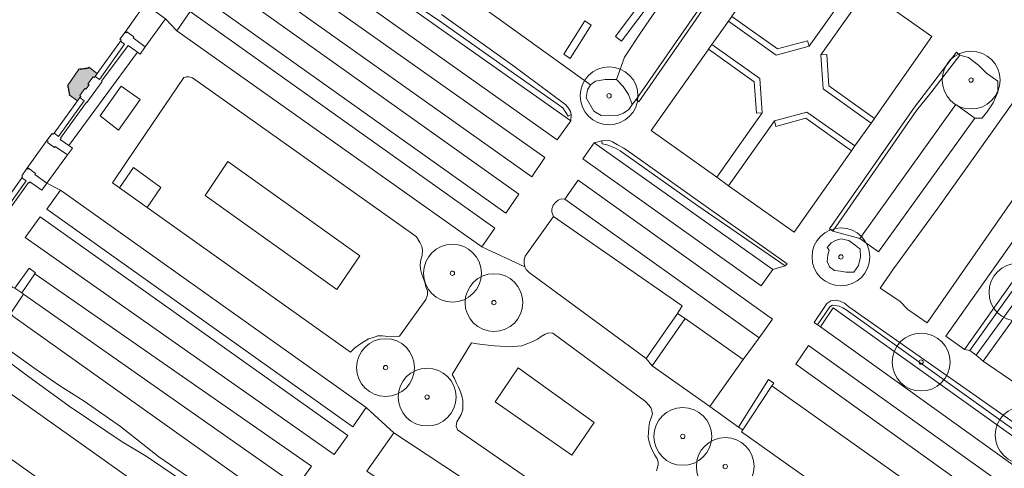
# Model space of a CAD drawing. Header units: metres. Extents: x 187482 to 189800, y 333582 to 335019.
# Tile 211 of 256: x 189599 to 189684, y 334082 to 334121. Entities that reach past the tile are written whole.
import ezdxf

# ---------------------------------------------------------------- set-up
doc = ezdxf.new("R2010")
doc.units = ezdxf.units.M
doc.layers.get('0').update_dxf_attribs({"color": 252, "lineweight": 18})
for name, color, linetype, lineweight in [('B-WE-GR-BEPLANTING_CULTUUR_BODEMBEDEKKER-GV', 252, 'Continuous', 18), ('B-WE-GR-BEPLANTING_CULTUUR_HEESTERS-GV', 252, 'Continuous', 18), ('B-WE-GR-BEPLANTING_CULTUUR_ROOS-GV', 252, 'Continuous', 18), ('B-WE-GR-BOOM-S', 252, 'Continuous', 18), ('B-WE-GR-HAAG-G', 252, 'GR-HAAG1-SO', 18), ('B-WE-IE-TERREINAFSCHEIDING_KUNSTMATIG_MUUR-G', 252, 'IE-TERREINAFSCHEIDING_KUNSTMATIG-SO', 18), ('B-WE-IE-TERREINAFSCHEIDING_KUNSTMATIG_MUUR-GV', 252, 'Continuous', 18), ('B-WE-OG-BEBOUWING_BASSIN-GV', 252, 'Continuous', 18), ('B-WE-OG-TERREIN_BEGROEID-GV', 252, 'Continuous', 18), ('B-WE-VH-GESLOTENVERHARDING_ASFALT-GV', 252, 'Continuous', 18), ('B-WE-VH-GESLOTENVERHARDING_BETON-GV', 252, 'Continuous', 18), ('B-WE-VH-HALFVERHARDING_GRIND-GV', 252, 'Continuous', 18), ('B-WE-VH-ONVERHARD-GV', 252, 'Continuous', 18), ('B-WE-VH-ONVERHARD_ZAND-GV', 252, 'Continuous', 18), ('B-WE-VH-OPENVERHARDING_STRAATBAKSTEEN-GV', 252, 'Continuous', 18), ('B-WE-VH-OPENVERHARDING_TEGEL-GV', 252, 'Continuous', 18)]:
    doc.layers.add(name, color=color, linetype=linetype, lineweight=lineweight)
doc.layers.add('B-WE-OG-BEBOUWING-V', color=7, linetype='Continuous', lineweight=18, true_color=0xf0f0f0)
doc.linetypes.add('GR-HAAG1-SO', pattern='A,6,[176,NLCS.SHX,S=0.125,R=0,X=0,Y=0],-2', length=8)
doc.linetypes.add('IE-TERREINAFSCHEIDING_KUNSTMATIG-SO', pattern='A,4,[82,NLCS.SHX,S=0.75,R=90,X=0,Y=0],4,-2', length=10)

# ---------------------------------------------------------------- blocks, each defined once
blk = doc.blocks.new('SGR-BOOM_GBKN-SO')
at = {"color": 0, "linetype": 'ByBlock', "lineweight": 18}
for radius in [2, 0.15]:
    blk.add_circle((0, 0), radius, dxfattribs=at)

msp = doc.modelspace()

# ---------------------------------------------------------------- hatches: boundary and pattern name
at = {"layer": 'B-WE-OG-BEBOUWING-V'}
h = msp.add_hatch(color=256, dxfattribs=at)
h.dxf.hatch_style = 1
h.paths.add_polyline_path([(189605.203, 334115.618), (189605.287, 334115.56), (189605.363, 334115.662), (189605.54, 334115.907), (189604.822, 334116.442), (189604.75, 334116.349), (189604.666, 334116.407), (189604.588, 334116.318), (189604.503, 334116.373), (189604.431, 334116.295), (189604.334, 334116.354), (189604.264, 334116.272), (189604.176, 334116.333), (189604.104, 334116.248), (189604.007, 334116.311), (189602.996, 334114.853), (189603.081, 334114.784), (189603.022, 334114.697), (189603.099, 334114.628), (189603.04, 334114.54), (189603.133, 334114.473), (189603.07, 334114.376), (189603.155, 334114.309), (189603.097, 334114.219), (189603.188, 334114.151), (189603.125, 334114.059), (189603.857, 334113.537), (189604.064, 334113.822), (189604.141, 334113.931), (189604.044, 334114.001), (189604.482, 334114.617), (189604.583, 334114.552), (189604.859, 334114.928), (189604.754, 334115.006)], flags=17)

# ---------------------------------------------------------------- linework, layer by layer
at = {"layer": 'B-WE-GR-BEPLANTING_CULTUUR_BODEMBEDEKKER-GV', "flags": 128}
for points in [[(189671.032, 334123.821), (189665.365, 334127.842), (189660.404, 334120.848), (189660.397, 334120.838), (189664.34, 334118.033), (189666.954, 334118.739), (189667.084, 334118.256)], [(189677.677, 334119.113), (189672.038, 334123.096), (189668.102, 334117.523), (189668.601, 334117.555), (189668.775, 334114.855), (189672.725, 334112.025), (189672.76, 334112.076)], [(189663.034, 334112.52), (189662.535, 334112.483), (189662.335, 334115.198), (189658.38, 334118.011), (189658.35, 334117.967), (189653.443, 334110.996), (189659.101, 334106.936)], [(189670.736, 334109.221), (189670.749, 334109.239), (189666.793, 334112.036), (189664.209, 334111.331), (189664.077, 334111.813), (189660.103, 334106.212), (189665.783, 334102.201)]]:
    msp.add_lwpolyline(points, close=True, dxfattribs=at)
at = {"layer": 'B-WE-GR-BEPLANTING_CULTUUR_HEESTERS-GV', "flags": 128}
for points in [[(189662.534, 334128.671), (189662.053, 334128.6), (189661.258, 334128.636), (189660.517, 334128.802), (189660.218, 334128.961), (189658.862, 334127.55), (189656.9, 334125.034), (189654.394, 334122.132), (189652.665, 334119.612), (189651.116, 334117.307), (189650.43, 334115.386), (189651, 334114.782), (189651.461, 334114.095), (189651.784, 334113.215), (189652.128, 334113.675)], [(189662.806, 334128.519), (189662.534, 334128.671), (189652.128, 334113.675), (189652.357, 334113.472)], [(189660.397, 334120.838), (189660.112, 334120.427), (189664.243, 334117.489), (189667.084, 334118.256), (189666.954, 334118.739), (189664.34, 334118.033)], [(189609.027, 334117.757), (189608.236, 334118.331), (189605.935, 334115.254), (189605.973, 334115.23), (189604.661, 334113.401), (189604.628, 334113.424), (189602.392, 334110.325), (189602.43, 334110.305), (189602.352, 334110.204), (189603.1, 334109.683)], [(189658.661, 334118.424), (189658.38, 334118.011), (189662.335, 334115.198), (189662.535, 334112.483), (189663.034, 334112.52), (189662.816, 334115.469)], [(189668.775, 334114.855), (189668.601, 334117.555), (189668.102, 334117.523), (189668.291, 334114.586), (189672.442, 334111.613), (189672.725, 334112.025)], [(189676.35, 334112.701), (189677.615, 334114.251), (189680.108, 334117.505), (189679.823, 334117.764), (189676.198, 334112.989), (189668.833, 334102.491), (189669.132, 334102.291)], [(189679.776, 334113.236), (189681.401, 334112.052), (189682.015, 334112.043), (189682.457, 334112.602), (189682.98, 334113.374), (189683.395, 334114.309), (189683.38, 334115.24), (189682.421, 334115.934), (189681.712, 334116.615), (189680.852, 334117.284), (189680.108, 334117.505), (189677.615, 334114.251), (189676.35, 334112.701), (189669.132, 334102.291), (189671.459, 334101.663)], [(189666.889, 334112.581), (189664.077, 334111.813), (189664.209, 334111.331), (189666.793, 334112.036), (189670.749, 334109.239), (189671.035, 334109.649)], [(189651.806, 334108.934), (189651.061, 334109.455), (189650.535, 334109.757), (189650.089, 334110.007), (189649.759, 334110.14), (189649.164, 334110.089), (189649.195, 334109.833), (189649.629, 334109.736), (189650.351, 334109.456), (189650.76, 334109.215), (189657.451, 334104.463), (189665.026, 334099.286), (189665.195, 334099.465), (189657.692, 334104.755)], [(189693.299, 334107.753), (189692.576, 334108.25), (189680.963, 334091.969), (189681.519, 334091.569)], [(189645.983, 334105.035), (189645.67, 334105.07), (189645.391, 334104.952), (189645.15, 334104.747), (189644.953, 334104.528), (189644.836, 334104.178), (189644.851, 334103.922), (189644.997, 334103.539), (189656.113, 334095.836), (189655.702, 334095.177), (189656.375, 334094.726), (189661.372, 334091.201), (189662.778, 334093.073)], [(189600.164, 334098.593), (189600.229, 334098.688), (189599.662, 334099.101), (189598.42, 334097.36), (189599.037, 334096.941)], [(189670.51, 334095.745), (189670.141, 334096.057), (189669.754, 334096.223), (189669.359, 334096.308), (189668.966, 334096.252), (189668.62, 334096.024), (189667.527, 334094.38), (189667.796, 334094.198), (189668.86, 334095.752), (189669.095, 334095.876), (189669.376, 334095.852), (189669.677, 334095.809), (189670.01, 334095.667), (189670.296, 334095.485), (189684.255, 334085.496), (189694.863, 334077.928), (189694.557, 334077.514), (189694.752, 334077.375), (189694.885, 334077.389), (189695.395, 334078.049), (189684.52, 334085.936)], [(189607.565, 334085.411), (189604.426, 334087.589), (189602.244, 334088.966), (189600.075, 334090.468), (189596.254, 334093.223), (189597.835, 334095.369), (189597.271, 334095.75), (189595.285, 334092.912), (189599.526, 334089.783), (189603.125, 334087.16), (189607.721, 334084.068), (189609.771, 334082.833), (189614.907, 334079.363), (189620.035, 334075.729), (189620.408, 334076.252), (189610.891, 334082.774)], [(189663.874, 334088.913), (189664.038, 334089.161), (189663.574, 334089.472), (189660.972, 334085.357), (189661.353, 334085.106)]]:
    msp.add_lwpolyline(points, close=True, dxfattribs=at)
msp.add_lwpolyline([(189629.27, 334124.407), (189635.264, 334120.382), (189641.046, 334116.288), (189645.784, 334112.942), (189646.255, 334112.235), (189646.519, 334112.371), (189646.459, 334112.622), (189646.274, 334112.92), (189646.048, 334113.192), (189641.434, 334116.614), (189635.298, 334121.002)], dxfattribs=at)
at = {"layer": 'B-WE-GR-BEPLANTING_CULTUUR_ROOS-GV', "flags": 128}
for points in [[(189616.829, 334108.31), (189614.874, 334105.354), (189626.259, 334097.241), (189628.246, 334100.15)], [(189641.941, 334090.471), (189639.961, 334087.529), (189646.567, 334082.935), (189648.506, 334085.762)]]:
    msp.add_lwpolyline(points, close=True, dxfattribs=at)
at = {"layer": 'B-WE-GR-HAAG-G', "ltscale": 0.2, "flags": 128}
for points in [[(189662.534, 334128.671), (189652.128, 334113.675)], [(189652.357, 334113.472), (189662.806, 334128.519)], [(189635.264, 334120.382), (189629.27, 334124.407)], [(189635.298, 334121.002), (189641.434, 334116.614)], [(189664.34, 334118.033), (189660.397, 334120.838)], [(189641.046, 334116.288), (189635.264, 334120.382)], [(189662.335, 334115.198), (189658.38, 334118.011)], [(189666.954, 334118.739), (189664.34, 334118.033)], [(189667.084, 334118.256), (189666.954, 334118.739)], [(189603.1, 334109.683), (189609.027, 334117.757)], [(189668.102, 334117.523), (189668.601, 334117.555)], [(189668.601, 334117.555), (189668.775, 334114.855)], [(189676.198, 334112.989), (189679.823, 334117.764)], [(189680.108, 334117.505), (189677.615, 334114.251)], [(189679.823, 334117.764), (189680.108, 334117.505)], [(189645.784, 334112.942), (189641.046, 334116.288)], [(189641.434, 334116.614), (189646.048, 334113.192)], [(189662.535, 334112.483), (189662.335, 334115.198)], [(189668.775, 334114.855), (189672.725, 334112.025)], [(189677.615, 334114.251), (189676.35, 334112.701)], [(189646.255, 334112.235), (189645.784, 334112.942)], [(189646.048, 334113.192), (189646.274, 334112.92)], [(189646.274, 334112.92), (189646.459, 334112.622)], [(189652.128, 334113.675), (189652.357, 334113.472)], [(189668.833, 334102.491), (189676.198, 334112.989)], [(189646.519, 334112.371), (189646.255, 334112.235)], [(189646.459, 334112.622), (189646.519, 334112.371)], [(189663.034, 334112.52), (189662.535, 334112.483)], [(189664.209, 334111.331), (189666.793, 334112.036)], [(189666.793, 334112.036), (189670.749, 334109.239)], [(189676.35, 334112.701), (189669.132, 334102.291)], [(189664.077, 334111.813), (189664.209, 334111.331)], [(189649.759, 334110.14), (189649.164, 334110.089)], [(189649.164, 334110.089), (189649.195, 334109.833)], [(189649.195, 334109.833), (189649.629, 334109.736)], [(189649.629, 334109.736), (189650.351, 334109.456)], [(189650.089, 334110.007), (189649.759, 334110.14)], [(189650.535, 334109.757), (189650.089, 334110.007)], [(189651.061, 334109.455), (189650.535, 334109.757)], [(189650.351, 334109.456), (189650.76, 334109.215)], [(189650.76, 334109.215), (189657.451, 334104.463)], [(189651.806, 334108.934), (189651.061, 334109.455)], [(189657.692, 334104.755), (189651.806, 334108.934)], [(189680.963, 334091.969), (189692.576, 334108.25)], [(189681.519, 334091.569), (189693.299, 334107.753)], [(189657.451, 334104.463), (189665.026, 334099.286)], [(189665.195, 334099.465), (189657.692, 334104.755)], [(189669.132, 334102.291), (189668.833, 334102.491)], [(189665.026, 334099.286), (189665.195, 334099.465)], [(189599.662, 334099.101), (189598.42, 334097.36)], [(189599.037, 334096.941), (189600.164, 334098.593)], [(189600.229, 334098.688), (189599.662, 334099.101)], [(189600.164, 334098.593), (189600.229, 334098.688)], [(189668.62, 334096.024), (189667.527, 334094.38)], [(189668.966, 334096.252), (189668.62, 334096.024)], [(189668.86, 334095.752), (189669.095, 334095.876)], [(189669.359, 334096.308), (189668.966, 334096.252)], [(189669.095, 334095.876), (189669.376, 334095.852)], [(189669.754, 334096.223), (189669.359, 334096.308)], [(189670.141, 334096.057), (189669.754, 334096.223)], [(189670.51, 334095.745), (189670.141, 334096.057)], [(189667.796, 334094.198), (189668.86, 334095.752)], [(189669.376, 334095.852), (189669.677, 334095.809)], [(189669.677, 334095.809), (189670.01, 334095.667)], [(189670.01, 334095.667), (189670.296, 334095.485)], [(189684.255, 334085.496), (189670.296, 334095.485)], [(189684.52, 334085.936), (189670.51, 334095.745)], [(189667.527, 334094.38), (189667.796, 334094.198)], [(189599.526, 334089.783), (189595.285, 334092.912)], [(189596.254, 334093.223), (189600.075, 334090.468)], [(189600.075, 334090.468), (189602.244, 334088.966)], [(189603.125, 334087.16), (189599.526, 334089.783)], [(189663.574, 334089.472), (189660.972, 334085.357)], [(189664.038, 334089.161), (189663.574, 334089.472)], [(189663.874, 334088.913), (189664.038, 334089.161)], [(189602.244, 334088.966), (189604.426, 334087.589)], [(189661.353, 334085.106), (189663.874, 334088.913)], [(189604.426, 334087.589), (189607.565, 334085.411)], [(189607.721, 334084.068), (189603.125, 334087.16)], [(189607.565, 334085.411), (189610.891, 334082.774)], [(189660.972, 334085.357), (189661.353, 334085.106)], [(189609.771, 334082.833), (189607.721, 334084.068)], [(189614.907, 334079.363), (189609.771, 334082.833)], [(189620.408, 334076.252), (189610.891, 334082.774)]]:
    msp.add_lwpolyline(points, dxfattribs=at)
at = {"layer": 'B-WE-IE-TERREINAFSCHEIDING_KUNSTMATIG_MUUR-G', "ltscale": 0.2, "flags": 128}
for points in [[(189607.971, 334119.481), (189607.52, 334118.865)], [(189607.52, 334118.865), (189607.625, 334118.785)], [(189608.05, 334119.421), (189607.971, 334119.481)], [(189608.113, 334119.5), (189608.05, 334119.421)], [(189608.728, 334119.069), (189608.113, 334119.5)], [(189608.667, 334118.98), (189608.728, 334119.069)], [(189609.697, 334118.219), (189608.667, 334118.98)], [(189605.741, 334115.384), (189607.924, 334118.436)], [(189605.935, 334115.254), (189608.236, 334118.331)], [(189607.625, 334118.785), (189607.553, 334118.691)], [(189607.553, 334118.691), (189607.924, 334118.436)], [(189608.236, 334118.331), (189609.027, 334117.757)], [(189609.263, 334117.586), (189609.697, 334118.219)], [(189609.027, 334117.757), (189609.263, 334117.586)], [(189604.007, 334116.311), (189602.996, 334114.853)], [(189604.104, 334116.248), (189604.007, 334116.311)], [(189604.176, 334116.333), (189604.104, 334116.248)], [(189604.264, 334116.272), (189604.176, 334116.333)], [(189604.334, 334116.354), (189604.264, 334116.272)], [(189604.431, 334116.295), (189604.334, 334116.354)], [(189604.503, 334116.373), (189604.431, 334116.295)], [(189604.588, 334116.318), (189604.503, 334116.373)], [(189604.666, 334116.407), (189604.588, 334116.318)], [(189604.75, 334116.349), (189604.666, 334116.407)], [(189604.822, 334116.442), (189604.75, 334116.349)], [(189605.54, 334115.907), (189604.822, 334116.442)], [(189604.754, 334115.006), (189605.203, 334115.618)], [(189605.203, 334115.618), (189605.287, 334115.56)], [(189605.287, 334115.56), (189605.363, 334115.662)], [(189605.363, 334115.662), (189605.741, 334115.384)], [(189602.996, 334114.853), (189603.081, 334114.784)], [(189603.081, 334114.784), (189603.022, 334114.697)], [(189603.022, 334114.697), (189603.099, 334114.628)], [(189603.099, 334114.628), (189603.04, 334114.54)], [(189604.044, 334114.001), (189604.482, 334114.617)], [(189604.482, 334114.617), (189604.583, 334114.552)], [(189604.583, 334114.552), (189604.859, 334114.928)], [(189604.661, 334113.401), (189605.973, 334115.23)], [(189604.859, 334114.928), (189604.754, 334115.006)], [(189605.973, 334115.23), (189605.935, 334115.254)], [(189603.04, 334114.54), (189603.133, 334114.473)], [(189603.133, 334114.473), (189603.07, 334114.376)], [(189603.07, 334114.376), (189603.155, 334114.309)], [(189603.155, 334114.309), (189603.097, 334114.219)], [(189603.097, 334114.219), (189603.188, 334114.151)], [(189603.188, 334114.151), (189603.125, 334114.059)], [(189603.125, 334114.059), (189603.857, 334113.537)], [(189604.141, 334113.931), (189604.044, 334114.001)], [(189604.064, 334113.822), (189604.141, 334113.931)], [(189604.433, 334113.559), (189604.064, 334113.822)], [(189604.433, 334113.559), (189602.201, 334110.473)], [(189602.392, 334110.325), (189604.628, 334113.424)], [(189604.628, 334113.424), (189604.661, 334113.401)], [(189601.665, 334110.736), (189601.209, 334110.119)], [(189601.756, 334110.66), (189601.665, 334110.736)], [(189601.83, 334110.752), (189601.756, 334110.66)], [(189602.201, 334110.473), (189601.83, 334110.752)], [(189601.209, 334110.119), (189601.308, 334110.047)], [(189601.308, 334110.047), (189601.245, 334109.955)], [(189601.245, 334109.955), (189601.855, 334109.514)], [(189601.855, 334109.514), (189601.916, 334109.601)], [(189602.984, 334108.88), (189601.916, 334109.601)], [(189602.352, 334110.204), (189602.43, 334110.305)], [(189603.1, 334109.683), (189602.352, 334110.204)], [(189602.43, 334110.305), (189602.392, 334110.325)], [(189603.408, 334109.469), (189603.1, 334109.683)], [(189602.984, 334108.88), (189603.408, 334109.469)], [(189599.46, 334107.693), (189599.029, 334107.058)], [(189599.029, 334107.058), (189599.11, 334106.991)], [(189599.11, 334106.991), (189599.04, 334106.9)], [(189599.551, 334107.632), (189599.46, 334107.693)], [(189599.612, 334107.715), (189599.551, 334107.632)], [(189600.222, 334107.277), (189599.612, 334107.715)], [(189600.166, 334107.194), (189600.222, 334107.277)], [(189601.209, 334106.428), (189600.166, 334107.194)], [(189599.423, 334106.631), (189597.279, 334103.632)], [(189597.47, 334103.494), (189599.617, 334106.489)], [(189599.04, 334106.9), (189599.423, 334106.631)], [(189599.617, 334106.489), (189599.66, 334106.459)], [(189599.66, 334106.459), (189599.735, 334106.55)], [(189599.735, 334106.55), (189600.76, 334105.832)], [(189600.76, 334105.832), (189601.209, 334106.428)]]:
    msp.add_lwpolyline(points, dxfattribs=at)
at = {"layer": 'B-WE-IE-TERREINAFSCHEIDING_KUNSTMATIG_MUUR-GV', "flags": 128}
msp.add_lwpolyline([(189602.352, 334110.204), (189602.43, 334110.305), (189602.392, 334110.325), (189604.628, 334113.424), (189604.661, 334113.401), (189605.973, 334115.23), (189605.935, 334115.254), (189608.236, 334118.331), (189609.027, 334117.757), (189609.263, 334117.586), (189609.697, 334118.219), (189608.667, 334118.98), (189608.728, 334119.069), (189608.113, 334119.5), (189608.05, 334119.421), (189607.971, 334119.481), (189607.52, 334118.865), (189607.625, 334118.785), (189607.553, 334118.691), (189607.924, 334118.436), (189605.741, 334115.384), (189605.363, 334115.662), (189605.287, 334115.56), (189605.203, 334115.618), (189604.754, 334115.006), (189604.859, 334114.928), (189604.583, 334114.552), (189604.482, 334114.617), (189604.044, 334114.001), (189604.141, 334113.931), (189604.064, 334113.822), (189604.433, 334113.559), (189602.201, 334110.473), (189601.83, 334110.752), (189601.756, 334110.66), (189601.665, 334110.736), (189601.209, 334110.119), (189601.308, 334110.047), (189601.245, 334109.955), (189601.855, 334109.514), (189601.916, 334109.601), (189602.984, 334108.88), (189603.408, 334109.469), (189603.1, 334109.683)], close=True, dxfattribs=at)
msp.add_lwpolyline([(189597.47, 334103.494), (189599.617, 334106.489), (189599.66, 334106.459), (189599.735, 334106.55), (189600.76, 334105.832), (189601.209, 334106.428), (189600.166, 334107.194), (189600.222, 334107.277), (189599.612, 334107.715), (189599.551, 334107.632), (189599.46, 334107.693), (189599.029, 334107.058), (189599.11, 334106.991), (189599.04, 334106.9), (189599.423, 334106.631), (189597.279, 334103.632)], dxfattribs=at)
at = {"layer": 'B-WE-OG-BEBOUWING_BASSIN-GV', "flags": 128}
msp.add_lwpolyline([(189605.203, 334115.618), (189605.287, 334115.56), (189605.363, 334115.662), (189605.54, 334115.907), (189604.822, 334116.442), (189604.75, 334116.349), (189604.666, 334116.407), (189604.588, 334116.318), (189604.503, 334116.373), (189604.431, 334116.295), (189604.334, 334116.354), (189604.264, 334116.272), (189604.176, 334116.333), (189604.104, 334116.248), (189604.007, 334116.311), (189602.996, 334114.853), (189603.081, 334114.784), (189603.022, 334114.697), (189603.099, 334114.628), (189603.04, 334114.54), (189603.133, 334114.473), (189603.07, 334114.376), (189603.155, 334114.309), (189603.097, 334114.219), (189603.188, 334114.151), (189603.125, 334114.059), (189603.857, 334113.537), (189604.064, 334113.822), (189604.141, 334113.931), (189604.044, 334114.001), (189604.482, 334114.617), (189604.583, 334114.552), (189604.859, 334114.928), (189604.754, 334115.006)], close=True, dxfattribs=at)
at = {"layer": 'B-WE-OG-TERREIN_BEGROEID-GV', "flags": 128}
for points in [[(189658.862, 334127.55), (189660.218, 334128.961), (189660.016, 334129.068), (189659.488, 334129.53), (189659.267, 334130.052), (189659.219, 334130.713), (189659.444, 334131.254), (189659.889, 334131.616), (189658.993, 334131.668), (189655.728, 334134.119), (189650.698, 334127.084), (189649.59, 334128.009), (189654.735, 334134.791), (189649.836, 334138.554), (189638.047, 334122.23), (189648.192, 334114.938), (189648.614, 334115.238), (189649.447, 334115.387), (189650.43, 334115.386), (189651.116, 334117.307), (189652.665, 334119.612), (189654.394, 334122.132), (189656.9, 334125.034)], [(189654.633, 334124.868), (189655.176, 334124.46), (189650.859, 334118.707), (189650.34, 334119.093)], [(189648.242, 334120.086), (189646.43, 334117.203), (189645.886, 334117.591), (189647.693, 334120.47)], [(189613.797, 334115.54), (189613.482, 334115.615), (189613.279, 334115.615), (189613.03, 334115.555), (189608.059, 334108.226), (189606.87, 334106.473), (189607.491, 334106.031), (189608.686, 334107.777), (189611.044, 334106.054), (189609.872, 334104.335), (189627.434, 334091.829), (189627.781, 334092.167), (189628.209, 334092.481), (189628.626, 334092.754), (189628.991, 334092.979), (189629.445, 334093.108), (189629.816, 334093.245), (189630.224, 334093.253), (189630.672, 334093.168), (189631.274, 334093.161), (189631.675, 334093.202), (189633.95, 334096.39), (189634.109, 334096.789), (189634.097, 334097.117), (189633.963, 334097.486), (189633.857, 334097.889), (189633.724, 334098.26), (189633.569, 334098.644), (189633.501, 334098.998), (189633.459, 334099.381), (189633.532, 334099.803), (189633.649, 334100.184), (189633.68, 334100.644), (189633.612, 334100.963), (189633.435, 334101.319), (189633.135, 334101.781), (189632.712, 334102.11)], [(189609.872, 334104.335), (189611.044, 334106.054), (189608.686, 334107.777), (189607.491, 334106.031)], [(189628.246, 334100.15), (189626.259, 334097.241), (189614.874, 334105.354), (189616.829, 334108.31)], [(189698.624, 334103.639), (189698.326, 334103.863), (189698.438, 334104.061), (189693.81, 334107.303), (189682.132, 334091.064), (189685.569, 334088.702), (189686.145, 334088.474), (189686.363, 334088.685), (189686.586, 334088.844), (189686.802, 334088.991), (189687.083, 334089.074), (189687.336, 334089.163), (189687.621, 334089.172), (189687.913, 334089.116), (189688.16, 334088.977), (189688.468, 334088.761), (189688.721, 334088.702), (189688.953, 334088.812), (189689.231, 334088.933), (189689.498, 334089.004), (189689.73, 334089.171), (189688.459, 334090.076), (189688.765, 334090.44), (189689.048, 334090.229)], [(189644.997, 334103.539), (189642.549, 334100.111), (189642.466, 334099.807), (189642.45, 334099.497), (189642.505, 334099.214), (189642.632, 334098.967), (189642.893, 334098.714), (189653.001, 334091.282), (189655.702, 334095.177), (189656.113, 334095.836)], [(189648.506, 334085.762), (189646.567, 334082.935), (189639.961, 334087.529), (189641.941, 334090.471)], [(189631.188, 334084.855), (189628.865, 334081.536), (189634.57, 334077.648), (189636.953, 334081.055)]]:
    msp.add_lwpolyline(points, close=True, dxfattribs=at)
msp.add_lwpolyline([(189653.89, 334081.58), (189653.988, 334081.862), (189654.028, 334082.119), (189654.031, 334082.36), (189653.959, 334082.613), (189653.76, 334082.937), (189653.545, 334083.298), (189653.383, 334083.696), (189653.257, 334084.084), (189653.184, 334084.479), (189653.188, 334084.925), (189653.219, 334085.299), (189653.294, 334085.763), (189653.419, 334086.152), (189653.54, 334086.5), (189653.502, 334086.751), (189653.436, 334086.977), (189653.232, 334087.248), (189652.953, 334087.555), (189644.936, 334093.471), (189644.596, 334093.489), (189644.427, 334093.447), (189644.263, 334093.381), (189643.925, 334093.177), (189643.598, 334092.965), (189643.194, 334092.746), (189642.781, 334092.568), (189642.251, 334092.388), (189641.877, 334092.36), (189641.411, 334092.311), (189640.922, 334092.301), (189640.368, 334092.335), (189639.898, 334092.369), (189639.351, 334092.432), (189638.841, 334092.496), (189638.382, 334092.556), (189637.894, 334092.642), (189636.223, 334089.889), (189636.424, 334089.555), (189636.591, 334089.21), (189636.772, 334088.803), (189636.94, 334088.407), (189637.078, 334088.047), (189637.167, 334087.661), (189637.163, 334087.257), (189637.148, 334086.853), (189637.003, 334086.453), (189636.796, 334086.092), (189636.627, 334085.796), (189636.576, 334085.439), (189636.685, 334085.111), (189646.651, 334078.225)], dxfattribs=at)
at = {"layer": 'B-WE-VH-GESLOTENVERHARDING_ASFALT-GV', "flags": 128}
msp.add_lwpolyline([(189596.897, 334103.903), (189599.04, 334106.9), (189599.11, 334106.991), (189599.029, 334107.058), (189599.46, 334107.693), (189601.209, 334110.119), (189601.665, 334110.736), (189601.756, 334110.66), (189601.83, 334110.752), (189603.857, 334113.537), (189603.125, 334114.059), (189603.188, 334114.151), (189603.097, 334114.219), (189603.155, 334114.309), (189603.07, 334114.376), (189603.133, 334114.473), (189603.04, 334114.54), (189603.099, 334114.628), (189603.022, 334114.697), (189603.081, 334114.784), (189602.996, 334114.853), (189604.007, 334116.311), (189604.104, 334116.248), (189604.176, 334116.333), (189604.264, 334116.272), (189604.334, 334116.354), (189604.431, 334116.295), (189604.503, 334116.373), (189604.588, 334116.318), (189604.666, 334116.407), (189604.75, 334116.349), (189604.822, 334116.442), (189605.54, 334115.907), (189607.553, 334118.691), (189607.625, 334118.785), (189607.52, 334118.865), (189607.971, 334119.481), (189609.712, 334121.923)], dxfattribs=at)
at = {"layer": 'B-WE-VH-GESLOTENVERHARDING_BETON-GV', "flags": 128}
msp.add_lwpolyline([(189599.187, 334096.839), (189599.037, 334096.941), (189598.42, 334097.36), (189598.233, 334097.487), (189597.111, 334095.858), (189597.271, 334095.75), (189597.835, 334095.369), (189598.082, 334095.202)], close=True, dxfattribs=at)
at = {"layer": 'B-WE-VH-HALFVERHARDING_GRIND-GV', "flags": 128}
for points in [[(189662.806, 334128.519), (189652.357, 334113.472), (189652.128, 334113.675), (189651.784, 334113.215), (189651.503, 334112.783), (189651.029, 334112.47), (189650.478, 334112.276), (189649.728, 334112.312), (189649.104, 334112.27), (189648.482, 334112.64), (189647.819, 334113.816), (189647.937, 334114.499), (189648.192, 334114.938), (189638.047, 334122.23)], [(189635.298, 334121.002), (189641.434, 334116.614), (189646.048, 334113.192), (189646.274, 334112.92), (189646.459, 334112.622), (189646.519, 334112.371), (189646.477, 334111.807), (189645.301, 334110.162), (189621.345, 334127.166)], [(189620.043, 334125.771), (189644.25, 334108.641), (189643.108, 334106.984), (189618.568, 334124.403)], [(189686.812, 334066.808), (189661.231, 334084.933), (189661.353, 334085.106), (189660.972, 334085.357), (189658.493, 334087.137), (189653.515, 334090.661), (189653.001, 334091.282), (189642.893, 334098.714), (189642.632, 334098.967), (189642.505, 334099.214), (189638.793, 334100.922), (189612.444, 334119.581), (189611.447, 334120.644), (189609.697, 334118.219), (189609.263, 334117.586), (189609.027, 334117.757), (189603.1, 334109.683), (189603.408, 334109.469), (189602.984, 334108.88), (189601.209, 334106.428), (189602.378, 334105.841), (189628.809, 334087.04), (189631.188, 334084.855), (189636.953, 334081.055)], [(189611.447, 334120.644), (189612.444, 334119.581), (189613.581, 334121.253), (189639.926, 334102.555), (189638.793, 334100.922), (189642.505, 334099.214), (189642.45, 334099.497), (189642.466, 334099.807), (189642.549, 334100.111), (189644.997, 334103.539), (189644.851, 334103.922), (189644.836, 334104.178), (189644.953, 334104.528), (189645.15, 334104.747), (189645.391, 334104.952), (189645.67, 334105.07), (189645.983, 334105.035), (189647.133, 334106.684), (189663.926, 334094.692), (189662.778, 334093.073), (189661.372, 334091.201), (189658.493, 334087.137), (189660.972, 334085.357), (189663.574, 334089.472), (189664.038, 334089.161), (189663.874, 334088.913), (189689.886, 334070.489)], [(189685.569, 334088.702), (189682.132, 334091.064), (189681.519, 334091.569), (189680.963, 334091.969), (189680.517, 334092.051), (189678.907, 334093.219), (189690.542, 334109.655)], [(189628.865, 334081.536), (189631.188, 334084.855), (189628.809, 334087.04), (189627.65, 334085.363), (189601.204, 334104.176), (189602.378, 334105.841), (189601.209, 334106.428), (189600.76, 334105.832), (189599.735, 334106.55), (189599.66, 334106.459), (189599.617, 334106.489), (189597.47, 334103.494)], [(189646.651, 334078.225), (189636.685, 334085.111), (189636.576, 334085.439), (189636.627, 334085.796), (189636.796, 334086.092), (189637.003, 334086.453), (189637.148, 334086.853), (189637.163, 334087.257), (189637.167, 334087.661), (189637.078, 334088.047), (189636.94, 334088.407), (189636.772, 334088.803), (189636.591, 334089.21), (189636.424, 334089.555), (189636.223, 334089.889), (189637.894, 334092.642), (189638.382, 334092.556), (189638.841, 334092.496), (189639.351, 334092.432), (189639.898, 334092.369), (189640.368, 334092.335), (189640.922, 334092.301), (189641.411, 334092.311), (189641.877, 334092.36), (189642.251, 334092.388), (189642.781, 334092.568), (189643.194, 334092.746), (189643.598, 334092.965), (189643.925, 334093.177), (189644.263, 334093.381), (189644.427, 334093.447), (189644.596, 334093.489), (189644.936, 334093.471), (189652.953, 334087.555), (189653.232, 334087.248), (189653.436, 334086.977), (189653.502, 334086.751), (189653.54, 334086.5), (189653.419, 334086.152), (189653.294, 334085.763), (189653.219, 334085.299), (189653.188, 334084.925), (189653.184, 334084.479), (189653.257, 334084.084), (189653.383, 334083.696), (189653.545, 334083.298), (189653.76, 334082.937), (189653.959, 334082.613), (189654.031, 334082.36), (189654.028, 334082.119), (189653.988, 334081.862), (189653.89, 334081.58)]]:
    msp.add_lwpolyline(points, dxfattribs=at)
for points in [[(189658.661, 334118.424), (189660.112, 334120.427), (189660.397, 334120.838), (189660.404, 334120.848), (189665.365, 334127.842), (189671.032, 334123.821), (189672.038, 334123.096), (189677.677, 334119.113), (189672.76, 334112.076), (189672.725, 334112.025), (189672.442, 334111.613), (189671.035, 334109.649), (189670.749, 334109.239), (189670.736, 334109.221), (189665.783, 334102.201), (189660.103, 334106.212), (189659.101, 334106.936), (189653.443, 334110.996), (189658.35, 334117.967), (189658.38, 334118.011)], [(189640.869, 334103.829), (189614.475, 334122.63), (189615.673, 334124.244), (189642, 334105.482)], [(189667.084, 334118.256), (189664.243, 334117.489), (189660.112, 334120.427), (189658.661, 334118.424), (189662.816, 334115.469), (189663.034, 334112.52), (189659.101, 334106.936), (189660.103, 334106.212), (189664.077, 334111.813), (189666.889, 334112.581), (189671.035, 334109.649), (189672.442, 334111.613), (189668.291, 334114.586), (189668.102, 334117.523), (189672.038, 334123.096), (189671.032, 334123.821)], [(189671.459, 334101.663), (189669.132, 334102.291), (189668.833, 334102.491), (189676.198, 334112.989), (189679.823, 334117.764), (189680.108, 334117.505), (189680.852, 334117.284), (189681.712, 334116.615), (189682.421, 334115.934), (189683.38, 334115.24), (189683.395, 334114.309), (189682.98, 334113.374), (189682.457, 334112.602), (189682.015, 334112.043), (189681.401, 334112.052), (189673.083, 334100.512)], [(189609.872, 334104.335), (189607.491, 334106.031), (189606.87, 334106.473), (189608.059, 334108.226), (189613.03, 334115.555), (189613.279, 334115.615), (189613.482, 334115.615), (189613.797, 334115.54), (189632.712, 334102.11), (189633.135, 334101.781), (189633.435, 334101.319), (189633.612, 334100.963), (189633.68, 334100.644), (189633.649, 334100.184), (189633.532, 334099.803), (189633.459, 334099.381), (189633.501, 334098.998), (189633.569, 334098.644), (189633.724, 334098.26), (189633.857, 334097.889), (189633.963, 334097.486), (189634.097, 334097.117), (189634.109, 334096.789), (189633.95, 334096.39), (189631.675, 334093.202), (189631.274, 334093.161), (189630.672, 334093.168), (189630.224, 334093.253), (189629.816, 334093.245), (189629.445, 334093.108), (189628.991, 334092.979), (189628.626, 334092.754), (189628.209, 334092.481), (189627.781, 334092.167), (189627.434, 334091.829)], [(189607.62, 334114.815), (189609.272, 334113.653), (189607.403, 334111.021), (189605.814, 334112.255)], [(189677.278, 334094.371), (189675.612, 334095.528), (189674.916, 334096.223), (189673.231, 334097.352), (189674.385, 334099.016), (189678.211, 334104.272), (189684.879, 334113.653), (189688.815, 334110.917)], [(189665.026, 334099.286), (189663.949, 334098.966), (189662.932, 334097.548), (189647.518, 334108.536), (189648.493, 334109.93), (189649.164, 334110.089), (189649.759, 334110.14), (189650.089, 334110.007), (189650.535, 334109.757), (189651.061, 334109.455), (189651.806, 334108.934), (189657.692, 334104.755), (189665.195, 334099.465)], [(189626.03, 334082.993), (189599.321, 334101.73), (189600.628, 334103.529), (189627.218, 334084.64)], [(189671.062, 334101.084), (189671.497, 334100.716), (189671.511, 334100.032), (189671.361, 334099.316), (189670.936, 334098.754), (189670.274, 334098.75), (189669.801, 334098.814), (189669.275, 334098.872), (189668.854, 334099.198), (189668.628, 334099.654), (189668.693, 334100.237), (189668.815, 334100.637), (189668.64, 334100.879), (189668.996, 334101.27), (189669.36, 334101.467), (189669.827, 334101.625), (189670.511, 334101.475)], [(189597.271, 334095.75), (189597.111, 334095.858), (189598.233, 334097.487), (189598.42, 334097.36), (189599.662, 334099.101), (189600.229, 334098.688), (189600.164, 334098.593), (189624.066, 334081.973), (189622.829, 334080.252), (189599.187, 334096.839), (189598.082, 334095.202), (189598.267, 334094.949), (189621.723, 334078.257), (189620.408, 334076.252), (189620.035, 334075.729), (189614.907, 334079.363), (189609.771, 334082.833), (189607.721, 334084.068), (189603.125, 334087.16), (189599.526, 334089.783), (189595.285, 334092.912)], [(189668.057, 334094.02), (189667.796, 334094.198), (189667.527, 334094.38), (189668.62, 334096.024), (189668.966, 334096.252), (189669.359, 334096.308), (189669.754, 334096.223), (189670.141, 334096.057), (189670.51, 334095.745), (189684.52, 334085.936), (189695.395, 334078.049), (189694.885, 334077.389), (189694.752, 334077.375), (189693.562, 334075.737)], [(189692.382, 334074.3), (189691.21, 334072.665), (189665.922, 334090.796), (189667.041, 334092.399)], [(189611.685, 334072.945), (189591.895, 334086.997), (189592.134, 334087.333), (189591.612, 334087.664), (189594.005, 334091.152), (189594.527, 334090.821), (189594.484, 334090.759), (189614.209, 334076.751), (189614.356, 334076.973), (189614.794, 334076.681), (189612.074, 334072.559), (189611.635, 334072.87)]]:
    msp.add_lwpolyline(points, close=True, dxfattribs=at)
at = {"layer": 'B-WE-VH-ONVERHARD-GV', "flags": 128}
for points in [[(189622.131, 334129.026), (189621.814, 334128.833), (189621.554, 334128.669), (189621.319, 334128.46), (189620.826, 334127.615), (189621.345, 334127.166), (189645.301, 334110.162), (189646.477, 334111.807)], [(189620.043, 334125.771), (189619.706, 334125.96), (189618.568, 334124.403), (189643.108, 334106.984), (189644.25, 334108.641)], [(189655.176, 334124.46), (189654.633, 334124.868), (189650.34, 334119.093), (189650.859, 334118.707)], [(189615.673, 334124.244), (189614.475, 334122.63), (189640.869, 334103.829), (189642, 334105.482)], [(189613.581, 334121.253), (189612.444, 334119.581), (189638.793, 334100.922), (189639.926, 334102.555)], [(189648.242, 334120.086), (189647.693, 334120.47), (189645.886, 334117.591), (189646.43, 334117.203)], [(189609.272, 334113.653), (189607.62, 334114.815), (189605.814, 334112.255), (189607.403, 334111.021)], [(189681.401, 334112.052), (189679.776, 334113.236), (189671.459, 334101.663), (189673.083, 334100.512)], [(189688.815, 334110.917), (189684.879, 334113.653), (189678.211, 334104.272), (189674.385, 334099.016), (189673.231, 334097.352), (189674.916, 334096.223), (189675.612, 334095.528), (189677.278, 334094.371)], [(189648.493, 334109.93), (189647.518, 334108.536), (189662.932, 334097.548), (189663.949, 334098.966)], [(189692.182, 334108.517), (189690.542, 334109.655), (189678.907, 334093.219), (189680.517, 334092.051)], [(189647.133, 334106.684), (189645.983, 334105.035), (189662.778, 334093.073), (189663.926, 334094.692)], [(189602.378, 334105.841), (189601.204, 334104.176), (189627.65, 334085.363), (189628.809, 334087.04)], [(189600.628, 334103.529), (189599.321, 334101.73), (189626.03, 334082.993), (189627.218, 334084.64)], [(189600.164, 334098.593), (189599.037, 334096.941), (189599.187, 334096.839), (189622.829, 334080.252), (189624.066, 334081.973)], [(189598.267, 334094.949), (189598.082, 334095.202), (189597.835, 334095.369), (189596.254, 334093.223), (189600.075, 334090.468), (189602.244, 334088.966), (189604.426, 334087.589), (189607.565, 334085.411), (189610.891, 334082.774), (189620.408, 334076.252), (189621.723, 334078.257)], [(189669.175, 334095.653), (189668.057, 334094.02), (189693.562, 334075.737), (189694.752, 334077.375), (189694.557, 334077.514)], [(189661.372, 334091.201), (189656.375, 334094.726), (189653.515, 334090.661), (189658.493, 334087.137)], [(189667.041, 334092.399), (189665.922, 334090.796), (189691.21, 334072.665), (189692.382, 334074.3)], [(189594.484, 334090.759), (189592.134, 334087.333), (189591.895, 334086.997), (189611.685, 334072.945), (189614.209, 334076.751)], [(189663.874, 334088.913), (189661.353, 334085.106), (189661.231, 334084.933), (189686.812, 334066.808), (189687.935, 334068.433), (189688.738, 334068.883), (189689.886, 334070.489)]]:
    msp.add_lwpolyline(points, close=True, dxfattribs=at)
at = {"layer": 'B-WE-VH-ONVERHARD_ZAND-GV', "flags": 128}
for points in [[(189629.27, 334124.407), (189624.827, 334127.714), (189623.123, 334128.892), (189622.744, 334129.004), (189622.501, 334129.042), (189622.14, 334129.031), (189622.131, 334129.026), (189646.477, 334111.807), (189646.519, 334112.371), (189646.255, 334112.235), (189645.784, 334112.942), (189641.046, 334116.288), (189635.264, 334120.382)], [(189651.784, 334113.215), (189651.461, 334114.095), (189651, 334114.782), (189650.43, 334115.386), (189649.447, 334115.387), (189648.614, 334115.238), (189648.192, 334114.938), (189647.937, 334114.499), (189647.819, 334113.816), (189648.482, 334112.64), (189649.104, 334112.27), (189649.728, 334112.312), (189650.478, 334112.276), (189651.029, 334112.47), (189651.503, 334112.783)], [(189650.76, 334109.215), (189650.351, 334109.456), (189649.629, 334109.736), (189649.195, 334109.833), (189649.164, 334110.089), (189648.493, 334109.93), (189663.949, 334098.966), (189665.026, 334099.286), (189657.451, 334104.463)], [(189692.576, 334108.25), (189692.182, 334108.517), (189680.517, 334092.051), (189680.963, 334091.969)], [(189693.81, 334107.303), (189693.299, 334107.753), (189681.519, 334091.569), (189682.132, 334091.064)], [(189671.062, 334101.084), (189670.511, 334101.475), (189669.827, 334101.625), (189669.36, 334101.467), (189668.996, 334101.27), (189668.64, 334100.879), (189668.815, 334100.637), (189668.693, 334100.237), (189668.628, 334099.654), (189668.854, 334099.198), (189669.275, 334098.872), (189669.801, 334098.814), (189670.274, 334098.75), (189670.936, 334098.754), (189671.361, 334099.316), (189671.511, 334100.032), (189671.497, 334100.716)], [(189670.296, 334095.485), (189670.01, 334095.667), (189669.677, 334095.809), (189669.376, 334095.852), (189669.095, 334095.876), (189668.86, 334095.752), (189667.796, 334094.198), (189668.057, 334094.02), (189669.175, 334095.653), (189694.557, 334077.514), (189694.863, 334077.928), (189684.255, 334085.496)], [(189656.375, 334094.726), (189655.702, 334095.177), (189653.001, 334091.282), (189653.515, 334090.661)]]:
    msp.add_lwpolyline(points, close=True, dxfattribs=at)
at = {"layer": 'B-WE-VH-OPENVERHARDING_STRAATBAKSTEEN-GV', "flags": 128}
for points in [[(189611.447, 334120.644), (189610.424, 334121.378), (189610.369, 334121.308), (189609.742, 334121.767), (189609.803, 334121.85), (189609.712, 334121.923), (189607.971, 334119.481), (189608.05, 334119.421), (189608.113, 334119.5), (189608.728, 334119.069), (189608.667, 334118.98), (189609.697, 334118.219)], [(189602.984, 334108.88), (189601.916, 334109.601), (189601.855, 334109.514), (189601.245, 334109.955), (189601.308, 334110.047), (189601.209, 334110.119), (189599.46, 334107.693), (189599.551, 334107.632), (189599.612, 334107.715), (189600.222, 334107.277), (189600.166, 334107.194), (189601.209, 334106.428)]]:
    msp.add_lwpolyline(points, close=True, dxfattribs=at)
at = {"layer": 'B-WE-VH-OPENVERHARDING_TEGEL-GV', "flags": 128}
for points in [[(189607.553, 334118.691), (189605.54, 334115.907), (189605.363, 334115.662), (189605.741, 334115.384), (189607.924, 334118.436)], [(189603.857, 334113.537), (189601.83, 334110.752), (189602.201, 334110.473), (189604.433, 334113.559), (189604.064, 334113.822)], [(189599.04, 334106.9), (189596.897, 334103.903), (189597.279, 334103.632), (189599.423, 334106.631)]]:
    msp.add_lwpolyline(points, close=True, dxfattribs=at)

# ---------------------------------------------------------------- block references
at = {"layer": 'B-WE-GR-BOOM-S', "xscale": 1.25, "yscale": 1.25, "zscale": 1.25}
for p in [(189681.081, 334115.343), (189649.792, 334113.978), (189669.832, 334100.058), (189636.256, 334098.653), (189685.131, 334097.002), (189639.846, 334096.11), (189676.76, 334090.974), (189630.475, 334090.493), (189634.066, 334087.95), (189656.167, 334084.55), (189685.676, 334084.664), (189659.839, 334081.949)]:
    msp.add_blockref('SGR-BOOM_GBKN-SO', p, dxfattribs=at)

doc.saveas('drawing.dxf')
